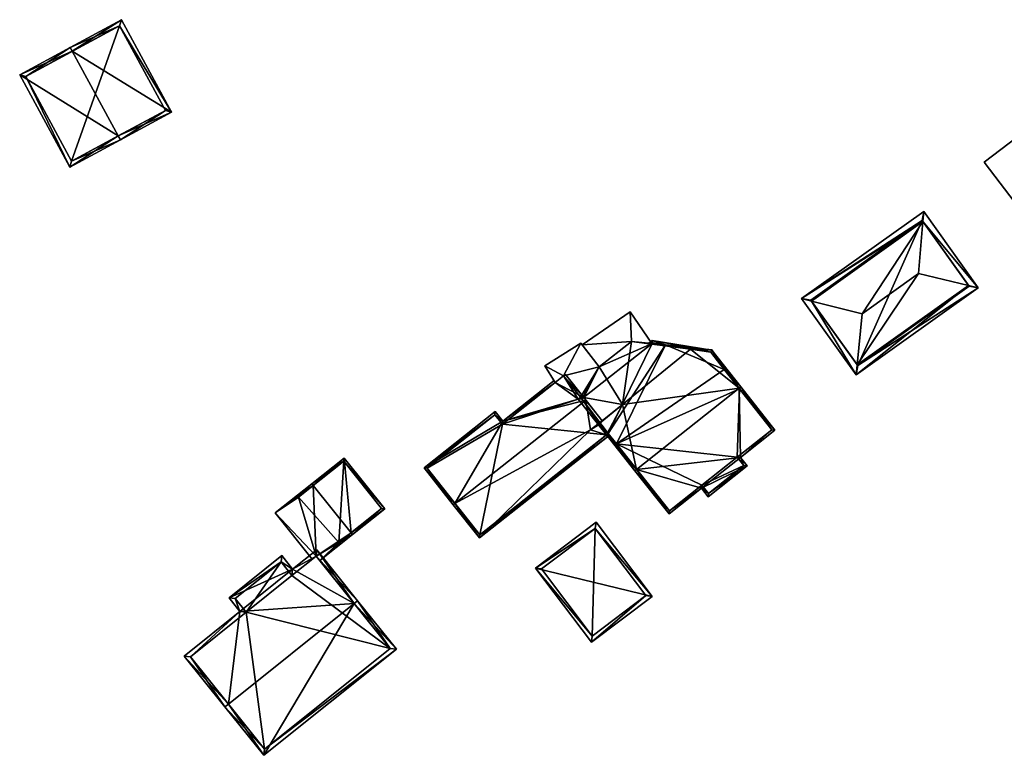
# Model space of a CAD drawing. Header units: inches. Extents: x 2523744 to 2528136, y 1148995 to 1152010.
# Tile 245 of 256: x 2527750 to 2527861, y 1151827 to 1151911. Entities that reach past the tile are written whole.
import ezdxf

# ---------------------------------------------------------------- set-up
doc = ezdxf.new("R2010")
doc.units = ezdxf.units.IN
doc.header["$MEASUREMENT"] = 0
doc.layers.add('Gebaeude Einzelhaus', color=10, linetype='Continuous')
doc.layers.add('Offenes Gebaeude', color=10, linetype='Continuous')

msp = doc.modelspace()

# ---------------------------------------------------------------- meshes
at = {"layer": 'Gebaeude Einzelhaus'}
mesh = msp.add_polyface(dxfattribs=at)
corners = [(2527761.034, 1151897.601, 401.045), (2527755.551, 1151894.06, 398.724), (2527761.273, 1151897.161, 401.045), (2527749.878, 1151904.528, 398.724), (2527755.836, 1151907.189, 401.045), (2527755.598, 1151907.629, 401.045), (2527767.061, 1151900.299, 398.724), (2527761.386, 1151910.768, 398.724), (2527755.753, 1151894.739, 398.903), (2527750.556, 1151904.326, 398.902), (2527766.384, 1151900.5, 398.9), (2527761.185, 1151910.09, 398.9), (2527761.185, 1151910.09, 388.762), (2527766.384, 1151900.5, 388.762), (2527750.556, 1151904.326, 388.762), (2527755.753, 1151894.739, 388.762)]
mesh.append_faces([[corners[k] for k in face] for face in [(4, 9, 5), (11, 4, 5), (5, 9, 3), (7, 11, 5), (10, 11, 6), (6, 11, 7), (8, 0, 2), (2, 0, 10), (2, 10, 6), (9, 8, 1), (3, 9, 1), (1, 8, 2), (4, 7, 5), (0, 6, 4), (4, 6, 7), (0, 2, 6), (3, 4, 5), (3, 0, 4), (3, 1, 0), (0, 1, 2)]], dxfattribs={"color": 13})
mesh.append_faces([[corners[k] for k in face] for face in [(12, 15, 14), (13, 15, 12), (0, 15, 13), (8, 15, 0), (0, 13, 10), (14, 15, 9), (9, 15, 8), (12, 14, 4), (4, 14, 9), (11, 12, 4), (13, 12, 10), (10, 12, 11)]], dxfattribs={"color": 41})
mesh = msp.add_polyface(dxfattribs=at)
corners = [(2527863.781, 1151898.231, 386.487), (2527863.148, 1151889.23, 386.487), (2527867.887, 1151892.838, 386.487), (2527859.042, 1151894.623, 386.487), (2527859.042, 1151894.623, 381.17), (2527863.781, 1151898.231, 381.17), (2527863.148, 1151889.23, 381.17), (2527867.887, 1151892.838, 381.17)]
mesh.append_faces([[corners[k] for k in face] for face in [(3, 1, 0), (0, 1, 2)]], dxfattribs={"color": 13})
mesh.append_faces([[corners[k] for k in face] for face in [(4, 5, 6), (6, 5, 7), (0, 2, 5), (5, 2, 7), (2, 1, 7), (7, 1, 6), (1, 3, 6), (6, 3, 4), (3, 0, 4), (4, 0, 5)]], dxfattribs={"color": 41})
mesh = msp.add_polyface(dxfattribs=at)
corners = [(2527851.638, 1151882.04, 393.86), (2527845.228, 1151877.464, 393.86), (2527844.677, 1151871.691, 391.682), (2527857.279, 1151880.687, 391.681), (2527844.568, 1151870.551, 391.252), (2527858.39, 1151880.421, 391.252), (2527839.518, 1151878.913, 391.681), (2527838.393, 1151879.199, 391.252), (2527852.12, 1151887.911, 391.682), (2527852.215, 1151889.069, 391.252), (2527844.743, 1151871.598, 391.625), (2527857.344, 1151880.596, 391.625), (2527852.04, 1151888.023, 391.615), (2527839.439, 1151879.024, 391.615), (2527857.344, 1151880.596, 380.682), (2527852.04, 1151888.023, 380.682), (2527839.439, 1151879.024, 380.682), (2527844.743, 1151871.598, 380.682)]
mesh.append_faces([[corners[k] for k in face] for face in [(13, 6, 7), (12, 13, 7), (8, 12, 9), (9, 12, 7), (3, 8, 5), (5, 10, 11), (11, 3, 5), (5, 8, 9), (2, 10, 4), (6, 2, 4), (7, 6, 4), (4, 10, 5), (8, 1, 0), (8, 6, 1), (8, 7, 6), (8, 9, 7), (3, 8, 0), (3, 5, 8), (8, 5, 9), (6, 2, 1), (7, 4, 6), (6, 4, 2), (3, 4, 5), (0, 2, 3), (3, 2, 4), (0, 1, 2)]], dxfattribs={"color": 13})
mesh.append_faces([[corners[k] for k in face] for face in [(15, 17, 16), (14, 17, 15), (11, 17, 14), (10, 17, 11), (2, 17, 10), (16, 17, 6), (6, 17, 2), (13, 16, 6), (15, 16, 12), (12, 16, 13), (14, 15, 8), (8, 15, 12), (3, 14, 8), (11, 14, 3)]], dxfattribs={"color": 41})
mesh = msp.add_polyface(dxfattribs=at)
corners = [(2527816.289, 1151863.77, 393.476), (2527819.506, 1151859.7, 395.914), (2527819.703, 1151859.855, 395.914), (2527818.099, 1151867.191, 392.742), (2527831.319, 1151869.036, 395.914), (2527828.231, 1151873.341, 393.426), (2527831.513, 1151869.19, 395.914), (2527825.818, 1151873.481, 392.671), (2527825.993, 1151873.625, 392.67), (2527821.481, 1151874.439, 391.055), (2527821.461, 1151874.104, 391.172), (2527821.105, 1151874.142, 391.055), (2527822.964, 1151873.945, 391.669), (2527815.355, 1151864.952, 392.768), (2527827.054, 1151857.709, 393.036), (2527827.806, 1151856.756, 392.476), (2527832.218, 1151860.243, 392.476), (2527831.456, 1151861.205, 393.042), (2527835.375, 1151864.303, 393.042), (2527823.378, 1151854.803, 393.036), (2527816.486, 1151863.925, 393.476), (2527823.419, 1151855.154, 393.151), (2527827.095, 1151858.06, 393.151), (2527827.848, 1151857.108, 392.591), (2527831.866, 1151860.284, 392.592), (2527831.105, 1151861.246, 393.157), (2527835.024, 1151864.344, 393.157), (2527831.376, 1151868.964, 395.871), (2527821.55, 1151874.175, 391.172), (2527828.095, 1151873.111, 393.471), (2527799.15, 1151855.996, 394.729), (2527798.954, 1151855.841, 394.729), (2527801.919, 1151852.09, 391.587), (2527816.289, 1151863.77, 391.752), (2527816.608, 1151863.703, 391.587), (2527814.478, 1151864.317, 392.772), (2527816.458, 1151863.903, 391.751), (2527815.392, 1151864.905, 392.703), (2527813.95, 1151867.696, 394.729), (2527815.806, 1151865.348, 392.762), (2527795.648, 1151860.024, 391.351), (2527804.558, 1151865.329, 392.215), (2527813.721, 1151867.985, 394.495), (2527811.45, 1151870.456, 392.374), (2527811.644, 1151870.614, 392.373), (2527810.507, 1151869.694, 392.383), (2527810.499, 1151869.707, 392.373), (2527810.365, 1151869.92, 392.215), (2527803.713, 1151866.399, 391.351), (2527801.96, 1151852.441, 391.751), (2527813.525, 1151867.83, 394.495), (2527803.671, 1151866.048, 391.509), (2527795.999, 1151859.983, 391.509), (2527804.516, 1151864.978, 392.373), (2527815.392, 1151864.905, 392.771), (2527816.289, 1151863.77, 379.617), (2527816.458, 1151863.903, 379.617), (2527816.458, 1151863.903, 392.854), (2527816.486, 1151863.925, 392.853), (2527817.425, 1151862.737, 392.941), (2527823.419, 1151855.154, 379.617), (2527817.425, 1151862.737, 379.617), (2527827.095, 1151858.06, 379.617), (2527827.848, 1151857.108, 379.617), (2527831.866, 1151860.284, 379.617), (2527831.105, 1151861.246, 379.617), (2527835.024, 1151864.344, 379.617), (2527831.376, 1151868.964, 379.617), (2527829.629, 1151871.172, 392.903), (2527829.629, 1151871.172, 379.617), (2527828.095, 1151873.111, 392.76), (2527822.964, 1151873.945, 379.617), (2527821.55, 1151874.175, 379.617), (2527821.461, 1151874.104, 379.617), (2527813.525, 1151867.83, 379.617), (2527813.096, 1151867.81, 379.617), (2527813.37, 1151868.026, 379.617), (2527816.486, 1151863.925, 379.617), (2527828.095, 1151873.111, 379.617), (2527813.721, 1151867.985, 392.567), (2527813.525, 1151867.83, 392.569), (2527804.516, 1151864.978, 379.617), (2527810.499, 1151869.707, 379.617), (2527803.671, 1151866.048, 379.617), (2527795.999, 1151859.983, 379.617), (2527801.96, 1151852.441, 379.617), (2527811.449, 1151870.458, 379.617)]
mesh.append_faces([[corners[k] for k in face] for face in [(40, 52, 31), (31, 52, 30), (53, 41, 46), (46, 41, 47), (53, 51, 41), (41, 51, 48), (48, 51, 40), (40, 51, 52), (42, 43, 44), (42, 50, 43), (34, 33, 36), (31, 49, 32), (32, 49, 34), (34, 49, 33), (31, 30, 49), (40, 41, 48), (41, 46, 47), (41, 45, 46), (41, 42, 45), (45, 42, 43), (43, 42, 44), (41, 38, 42), (40, 30, 41), (41, 30, 38), (40, 31, 30), (30, 35, 38), (38, 35, 39), (35, 33, 37), (33, 34, 36), (30, 32, 35), (35, 32, 33), (33, 32, 34), (30, 31, 32), (27, 4, 6), (8, 29, 7), (29, 6, 4), (8, 5, 29), (29, 5, 6), (11, 9, 10), (10, 9, 28), (28, 9, 12), (12, 9, 8), (8, 9, 5), (17, 26, 18), (18, 26, 6), (6, 26, 27), (24, 25, 17), (17, 25, 26), (23, 24, 16), (16, 24, 17), (2, 21, 1), (14, 23, 15), (15, 23, 16), (14, 22, 23), (1, 21, 19), (19, 21, 14), (14, 21, 22), (2, 1, 20), (20, 1, 0), (14, 2, 19), (19, 2, 1), (4, 18, 6), (14, 17, 2), (2, 17, 4), (4, 17, 18), (14, 16, 17), (14, 15, 16), (0, 3, 13), (8, 9, 12), (12, 9, 10), (10, 9, 11), (7, 5, 8), (8, 5, 9), (3, 4, 7), (7, 4, 5), (5, 4, 6), (0, 2, 3), (3, 2, 4), (0, 1, 2)]], dxfattribs={"color": 13})
mesh.append_faces([[corners[k] for k in face] for face in [(81, 84, 83), (81, 85, 84), (81, 55, 85), (82, 75, 81), (81, 75, 55), (82, 86, 75), (75, 86, 76), (42, 38, 79), (79, 38, 39), (49, 55, 33), (49, 85, 55), (30, 52, 49), (49, 52, 85), (85, 52, 84), (52, 51, 84), (84, 51, 83), (51, 81, 83), (51, 53, 81), (81, 46, 82), (81, 53, 46), (50, 80, 43), (42, 80, 50), (42, 79, 80), (61, 62, 60), (62, 64, 63), (61, 65, 62), (62, 65, 64), (61, 67, 65), (65, 67, 66), (61, 69, 67), (77, 71, 61), (61, 71, 69), (69, 71, 78), (77, 73, 71), (71, 73, 72), (55, 74, 56), (56, 74, 77), (77, 74, 73), (55, 75, 74), (74, 75, 76), (28, 72, 10), (10, 72, 73), (72, 28, 71), (71, 28, 12), (7, 29, 70), (27, 68, 4), (4, 68, 29), (29, 68, 70), (68, 67, 69), (27, 26, 68), (68, 26, 67), (67, 26, 66), (26, 25, 66), (66, 25, 65), (25, 24, 65), (65, 24, 64), (24, 23, 64), (64, 23, 63), (23, 62, 63), (23, 22, 62), (22, 21, 62), (62, 21, 60), (60, 59, 61), (59, 20, 58), (59, 2, 20), (60, 21, 59), (59, 21, 2), (33, 57, 0), (0, 57, 20), (20, 57, 58), (33, 36, 57), (33, 55, 36), (36, 55, 56), (0, 37, 33), (0, 54, 37), (0, 13, 54)]], dxfattribs={"color": 41})
mesh = msp.add_polyface(dxfattribs=at)
corners = [(2527817.359, 1151862.695, 392.941), (2527817.425, 1151862.737, 392.941), (2527816.486, 1151863.925, 392.853), (2527816.458, 1151863.903, 392.854), (2527818.099, 1151867.191, 392.742), (2527819.139, 1151874.35, 392.421), (2527815.477, 1151871.448, 392.451), (2527825.818, 1151873.481, 392.671), (2527825.993, 1151873.625, 392.67), (2527811.45, 1151870.456, 392.374), (2527813.39, 1151874.153, 392.252), (2527813.721, 1151867.985, 392.567), (2527809.314, 1151871.595, 392.252), (2527810.507, 1151869.694, 392.383), (2527813.525, 1151867.83, 392.569), (2527815.806, 1151865.348, 392.762), (2527815.355, 1151864.952, 392.768), (2527814.478, 1151864.317, 392.772), (2527815.392, 1151864.905, 392.771), (2527828.095, 1151873.111, 392.76), (2527828.24, 1151873.386, 392.751), (2527829.629, 1151871.172, 392.903), (2527815.392, 1151864.905, 392.703), (2527816.458, 1151863.903, 391.751), (2527817.359, 1151862.695, 379.617), (2527816.458, 1151863.903, 379.617), (2527817.425, 1151862.737, 379.617), (2527829.629, 1151871.172, 379.617), (2527828.24, 1151873.386, 379.617), (2527822.964, 1151873.945, 391.669), (2527821.461, 1151874.104, 391.172), (2527821.429, 1151874.108, 389.308), (2527821.461, 1151874.104, 379.617), (2527821.429, 1151874.108, 389.408), (2527819.139, 1151874.35, 389.408), (2527819.139, 1151874.35, 379.617), (2527819.139, 1151874.35, 389.308), (2527822.964, 1151873.945, 379.617), (2527815.477, 1151871.448, 379.617), (2527815.477, 1151871.448, 389.308), (2527815.477, 1151871.448, 389.408), (2527813.53, 1151873.972, 389.308), (2527813.39, 1151874.153, 379.617), (2527813.53, 1151873.972, 389.408), (2527809.314, 1151871.595, 379.617), (2527810.499, 1151869.707, 379.617), (2527810.499, 1151869.707, 392.373), (2527811.449, 1151870.458, 379.617), (2527813.525, 1151867.83, 379.617), (2527813.37, 1151868.026, 379.617), (2527816.486, 1151863.925, 379.617), (2527828.095, 1151873.111, 379.617)]
mesh.append_faces([[corners[k] for k in face] for face in [(8, 19, 20), (20, 19, 21), (8, 7, 19), (16, 17, 18), (4, 15, 16), (16, 15, 17), (4, 11, 15), (11, 9, 14), (9, 12, 13), (9, 10, 12), (4, 6, 11), (11, 6, 9), (9, 6, 10), (8, 5, 7), (7, 5, 4), (4, 5, 6), (0, 2, 3), (0, 1, 2)]], dxfattribs={"color": 13})
mesh.append_faces([[corners[k] for k in face] for face in [(27, 51, 28), (28, 51, 37), (25, 50, 24), (24, 50, 26), (44, 47, 45), (47, 38, 49), (49, 38, 48), (48, 38, 32), (32, 38, 35), (44, 42, 47), (47, 42, 38), (12, 46, 13), (12, 45, 46), (12, 44, 45), (12, 10, 44), (44, 10, 42), (38, 41, 39), (43, 6, 40), (41, 10, 43), (43, 10, 6), (38, 42, 41), (41, 42, 10), (6, 5, 40), (40, 5, 34), (35, 38, 36), (36, 38, 39), (37, 29, 28), (28, 8, 20), (8, 28, 29), (31, 35, 36), (31, 32, 35), (5, 30, 34), (34, 30, 33), (33, 30, 31), (31, 30, 32), (5, 29, 30), (5, 8, 29), (28, 20, 27), (27, 20, 21), (1, 0, 26), (26, 0, 24), (24, 23, 25), (24, 0, 23), (23, 0, 3), (17, 22, 18)]], dxfattribs={"color": 41})
mesh = msp.add_polyface(dxfattribs=at)
corners = [(2527783.111, 1151858.033, 387.708), (2527782.955, 1151858.228, 387.708), (2527778.813, 1151854.916, 385.935), (2527783.436, 1151850.04, 386.124), (2527782.995, 1151849.687, 385.935), (2527787.397, 1151852.673, 387.708), (2527783.853, 1151849.519, 386.124), (2527787.553, 1151852.478, 387.708), (2527791.195, 1151855.39, 385.935), (2527786.596, 1151861.14, 385.935), (2527781.443, 1151856.7, 386.994), (2527786.017, 1151851.569, 387.117), (2527790.844, 1151855.429, 386.03), (2527786.557, 1151860.789, 386.03), (2527786.557, 1151860.789, 380.136), (2527790.844, 1151855.429, 380.136), (2527781.443, 1151856.7, 380.136), (2527786.017, 1151851.569, 380.136)]
mesh.append_faces([[corners[k] for k in face] for face in [(9, 13, 1), (1, 13, 0), (12, 7, 5), (9, 8, 13), (13, 8, 12), (12, 8, 7), (3, 11, 6), (6, 11, 7), (7, 11, 5), (3, 10, 11), (10, 1, 0), (4, 2, 3), (3, 2, 10), (10, 2, 1), (5, 9, 0), (0, 9, 1), (5, 8, 9), (5, 7, 8), (5, 6, 7), (0, 3, 5), (5, 3, 6), (0, 2, 3), (3, 2, 4), (0, 1, 2)]], dxfattribs={"color": 13})
mesh.append_faces([[corners[k] for k in face] for face in [(14, 17, 16), (15, 17, 14), (11, 17, 5), (12, 17, 15), (5, 17, 12), (16, 17, 10), (10, 17, 11), (14, 16, 0), (0, 16, 10), (13, 14, 0), (15, 14, 12), (12, 14, 13)]], dxfattribs={"color": 41})
mesh = msp.add_polyface(dxfattribs=at)
corners = [(2527821.455, 1151845.469, 390.281), (2527808.25, 1151848.678, 389.957), (2527814.588, 1151840.284, 389.957), (2527815.118, 1151853.863, 390.281), (2527820.755, 1151845.566, 390.262), (2527814.685, 1151840.984, 389.976), (2527815.02, 1151853.163, 390.262), (2527808.95, 1151848.58, 389.976), (2527815.02, 1151853.163, 379.552), (2527820.755, 1151845.566, 379.552), (2527808.95, 1151848.58, 379.552), (2527814.685, 1151840.984, 379.552)]
mesh.append_faces([[corners[k] for k in face] for face in [(7, 5, 1), (6, 7, 1), (3, 6, 1), (4, 6, 0), (0, 6, 3), (2, 5, 4), (1, 5, 2), (2, 4, 0), (3, 1, 0), (0, 1, 2)]], dxfattribs={"color": 13})
mesh.append_faces([[corners[k] for k in face] for face in [(8, 11, 10), (9, 11, 8), (5, 11, 9), (5, 9, 4), (10, 11, 7), (7, 11, 5), (8, 10, 7), (6, 8, 7), (9, 8, 4), (4, 8, 6)]], dxfattribs={"color": 41})
mesh = msp.add_polyface(dxfattribs=at)
corners = [(2527773.507, 1151833.277, 393.727), (2527773.118, 1151832.965, 393.727), (2527777.51, 1151827.481, 389.934), (2527787.734, 1151844.676, 393.727), (2527792.518, 1151839.505, 389.934), (2527788.125, 1151844.989, 393.727), (2527783.514, 1151850.743, 389.934), (2527780.776, 1151848.55, 389.934), (2527773.578, 1151845.311, 388.919), (2527779.543, 1151850.09, 388.919), (2527774.813, 1151843.771, 389.934), (2527768.508, 1151838.719, 389.934), (2527769.21, 1151838.641, 390.191), (2527777.588, 1151828.184, 390.204), (2527791.815, 1151839.583, 390.204), (2527783.436, 1151850.04, 390.191), (2527779.465, 1151849.388, 389.176), (2527780.699, 1151847.848, 390.191), (2527774.28, 1151845.234, 389.176), (2527775.515, 1151843.694, 390.191), (2527783.436, 1151850.04, 386.124), (2527780.699, 1151847.848, 380.136), (2527783.436, 1151850.04, 380.136), (2527779.465, 1151849.388, 380.136), (2527774.28, 1151845.234, 380.136), (2527775.515, 1151843.694, 380.136), (2527769.21, 1151838.641, 380.136), (2527777.588, 1151828.184, 380.136), (2527791.815, 1151839.583, 380.136)]
mesh.append_faces([[corners[k] for k in face] for face in [(19, 12, 10), (18, 19, 10), (16, 18, 8), (8, 18, 10), (9, 16, 8), (17, 16, 7), (15, 17, 7), (7, 16, 9), (6, 15, 7), (14, 3, 5), (5, 3, 15), (5, 15, 6), (13, 14, 4), (4, 14, 5), (2, 13, 4), (0, 13, 1), (12, 0, 1), (1, 13, 2), (10, 12, 11), (11, 12, 1), (0, 11, 1), (3, 10, 0), (0, 10, 11), (3, 7, 10), (10, 7, 8), (8, 7, 9), (5, 6, 3), (3, 6, 7), (3, 4, 5), (0, 2, 3), (3, 2, 4), (0, 1, 2)]], dxfattribs={"color": 13})
mesh.append_faces([[corners[k] for k in face] for face in [(25, 28, 27), (25, 27, 26), (23, 25, 24), (21, 28, 25), (21, 25, 23), (22, 28, 21), (14, 20, 3), (3, 20, 15), (14, 28, 20), (20, 28, 22), (14, 13, 28), (28, 13, 27), (0, 12, 13), (13, 12, 27), (27, 12, 26), (12, 19, 26), (26, 19, 25), (19, 18, 25), (25, 18, 24), (18, 16, 24), (24, 16, 23), (16, 21, 23), (16, 17, 21), (17, 20, 21), (21, 20, 22), (17, 15, 20)]], dxfattribs={"color": 41})
at = {"layer": 'Offenes Gebaeude'}
mesh = msp.add_polyface(dxfattribs=at)
corners = [(2527818.966, 1151877.7, 389.408), (2527819.139, 1151874.35, 389.408), (2527821.429, 1151874.108, 389.408), (2527813.53, 1151873.972, 389.408), (2527815.477, 1151871.448, 389.408), (2527818.966, 1151877.7, 389.308), (2527821.429, 1151874.108, 389.308), (2527813.53, 1151873.972, 389.308), (2527819.139, 1151874.35, 389.308), (2527815.477, 1151871.448, 389.308)]
mesh.append_faces([[corners[k] for k in face] for face in [(4, 1, 3), (3, 1, 0), (0, 1, 2)]], dxfattribs={"color": 13})
mesh.append_faces([[corners[k] for k in face] for face in [(8, 5, 6), (9, 7, 8), (8, 7, 5), (5, 7, 0), (0, 7, 3), (5, 2, 6), (5, 0, 2)]], dxfattribs={"color": 41})

doc.saveas('drawing.dxf')
